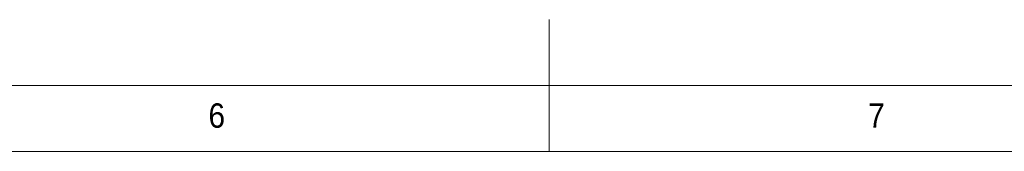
# Model space of a CAD drawing. Header units: millimetres. Extents: x 5 to 597, y 5 to 415.
# Tile 40 of 131: x 257 to 331, y 5 to 15. Entities that reach past the tile are written whole.
import ezdxf

# ---------------------------------------------------------------- set-up
doc = ezdxf.new("R2010")
doc.units = ezdxf.units.MM
doc.styles.add('SLDTEXTSTYLE1', font='GOTHIC.TTF', dxfattribs={"width": 0.913})

msp = doc.modelspace()

# ---------------------------------------------------------------- linework, layer by layer
at = {"color": 7, "linetype": 'Continuous', "lineweight": 18}
for p, q in [((297, 5), (297, 15)), ((10, 10), (584.0035, 10)), ((5, 5), (589, 5))]:
    msp.add_line(p, q, dxfattribs=at)

# ---------------------------------------------------------------- texts
at = {"color": 7, "linetype": 'Continuous', "lineweight": 0, "char_height": 1.8521, "attachment_point": 1, "style": 'SLDTEXTSTYLE1'}
for s, insert in [('6', (271.1667, 8.6463)), ('7', (321.1667, 8.6463))]:
    msp.add_mtext(s, dxfattribs=dict(at, insert=insert))

doc.saveas('drawing.dxf')
